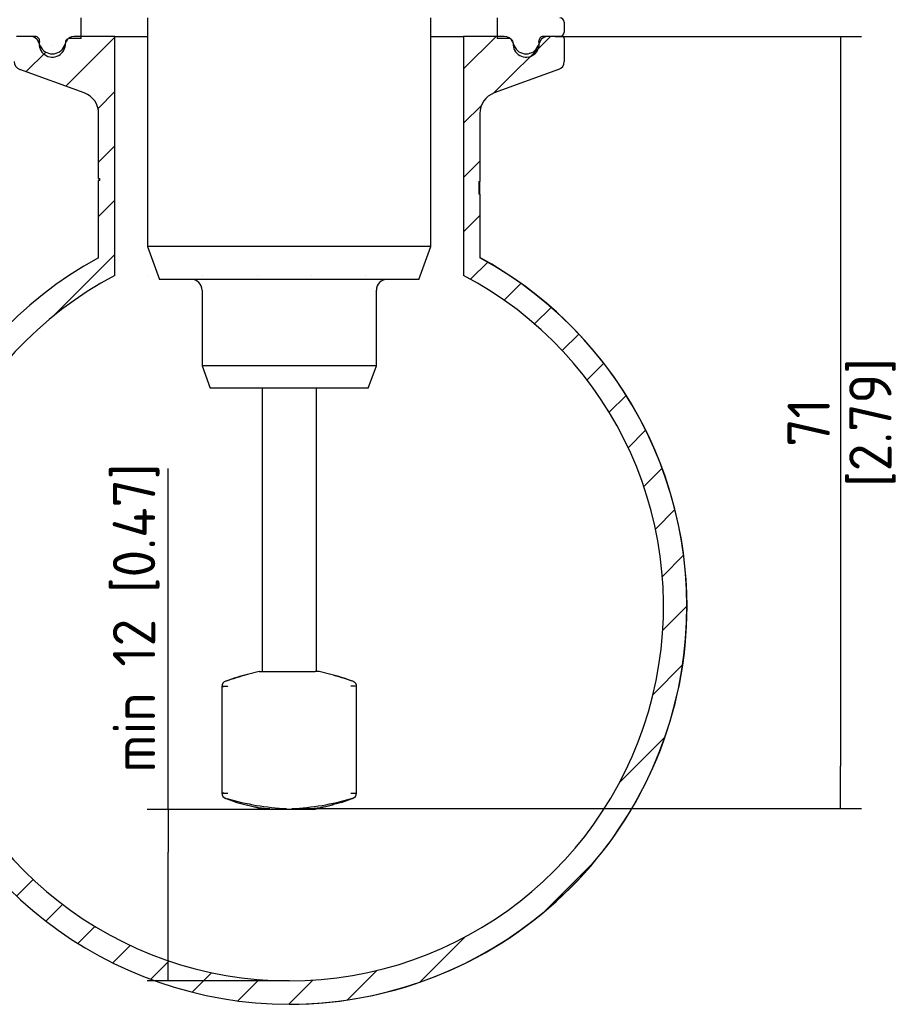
# Paper-space layout 'Sheet1' of a CAD drawing. Header units: millimetres. Extents: x -20 to 281, y -85 to 193.
# Tile 7 of 8: x 198 to 271, y 54 to 136. Entities that reach past the tile are written whole.
import ezdxf
from ezdxf.lldxf.tags import DXFTag

# ---------------------------------------------------------------- set-up
doc = ezdxf.new("R2010")
doc.units = ezdxf.units.MM
for name, color, linetype in [('2.5IN-PIPE_WFT-1', 7, 'Continuous'), ('Default', 7, 'Continuous'), ('SEAL-RING', 7, 'Continuous'), ('SRD-X3-B15T', 7, 'Continuous')]:
    doc.layers.add(name, color=color, linetype=linetype)
doc.styles.add('SEACAD_Solid_Edge_ISO', font='seiso.ttf')
tags = doc.linetypes.add('HIDDEN2', pattern=[4.7625, 3.175, -1.5875]).pattern_tags.tags
tags[6:7] = [DXFTag(74, 4), DXFTag(75, 0), DXFTag(340, '0'), DXFTag(46, 0.0), DXFTag(50, 0.0), DXFTag(44, 0.0), DXFTag(45, 0.0)]
tags[4:5] = [DXFTag(74, 4), DXFTag(75, 0), DXFTag(340, '0'), DXFTag(46, 0.0), DXFTag(50, 0.0), DXFTag(44, 0.0), DXFTag(45, 0.0)]
doc.dimstyles.new('Rheonics_Publish', dxfattribs={"dimtxt": 3.5, "dimasz": 3.5, "dimexe": 1.75, "dimexo": 0, "dimgap": 0.875, "dimtad": 1, "dimdec": 1, "dimlfac": 0.5, "dimdsep": 46, "dimtxsty": 'SEACAD_Solid_Edge_ISO', "dimblk1": '_SE_FILLED', "dimblk2": '_SE_FILLED', "dimsah": 1, "dimcen": 1.75, "dimazin": 0, "dimtfac": 0.5, "dimtdec": 3, "dimtmove": 0, "dimatfit": 3, "dimfxl": 1, "dimarcsym": 0})

# ---------------------------------------------------------------- blocks, each defined once
blk = doc.blocks.new('SE16')
at = {"layer": '2.5IN-PIPE_WFT-1', "linetype": 'Continuous'}
h = blk.add_hatch(dxfattribs=at)
h.set_pattern_fill('LINE', angle=45, style=0)
edge = h.paths.add_edge_path()
edge.add_arc((259.743, 135.173), 1.08, 203, 337, ccw=False)
edge.add_line((258.748, 134.751), (258.603, 135.094))
edge.add_arc((257.94, 134.813), 0.72, 23, 89.99982)
edge.add_line((257.94, 135.533), (254.568, 135.533))
edge.add_line((254.568, 135.533), (254.568, 115.783))
edge.add_ellipse((240.168, 88.411), major_axis=(0, 30.928), ratio=1, start_angle=27.74841, end_angle=332.25159)
edge.add_line((225.768, 115.783), (225.768, 135.533))
edge.add_line((225.768, 135.533), (222.395, 135.533))
edge.add_arc((222.395, 134.813), 0.72, 90, 157)
edge.add_line((221.732, 135.094), (221.587, 134.751))
edge.add_arc((220.593, 135.173), 1.08, 203, 337, ccw=False)
edge.add_line((219.598, 134.751), (219.453, 135.094))
edge.add_arc((218.79, 134.813), 0.72, 23, 90)
edge.add_line((218.79, 135.533), (217.623, 135.533))
edge.add_arc((217.623, 135.353), 0.18, 90, 180)
edge.add_line((217.443, 135.353), (217.443, 133.472))
edge.add_arc((218.163, 133.472), 0.72, 180, 249.99976)
edge.add_line((217.916, 132.796), (223.233, 130.861))
edge.add_arc((222.618, 129.169), 1.8, 0, 70, ccw=False)
edge.add_line((224.418, 129.169), (224.418, 123.792))
edge.add_line((224.418, 123.792), (224.508, 123.792))
edge.add_line((224.508, 123.792), (224.508, 123.636))
edge.add_line((224.508, 123.636), (224.418, 123.636))
edge.add_line((224.418, 123.636), (224.418, 117.25))
edge.add_ellipse((240.168, 88.411), major_axis=(0, 32.859), ratio=1, start_angle=28.64105, end_angle=331.35895)
edge.add_line((255.918, 117.25), (255.918, 122.496))
edge.add_line((255.918, 122.496), (255.828, 122.496))
edge.add_line((255.828, 122.496), (255.828, 123.533))
edge.add_line((255.828, 123.533), (255.918, 123.533))
edge.add_line((255.918, 123.533), (255.918, 129.169))
edge.add_arc((257.718, 129.169), 1.8, 110, 180, ccw=False)
edge.add_line((257.102, 130.861), (262.419, 132.796))
edge.add_arc((262.173, 133.472), 0.72, 290.00024, 360)
edge.add_line((262.893, 133.472), (262.893, 135.353))
edge.add_arc((262.713, 135.353), 0.18, 0, 90)
edge.add_line((262.713, 135.533), (261.545, 135.533))
edge.add_arc((261.545, 134.813), 0.72, 90, 157)
edge.add_line((260.882, 135.094), (260.737, 134.751))
at = {"layer": '2.5IN-PIPE_WFT-1', "color": 7, "linetype": 'Continuous'}
for p, q in [((218.79, 135.533), (217.623, 135.533)), ((219.598, 134.751), (219.453, 135.094)), ((221.587, 134.751), (221.732, 135.094)), ((225.768, 135.533), (222.395, 135.533)), ((225.768, 135.533), (228.468, 135.533)), ((225.768, 115.783), (225.768, 135.533)), ((251.868, 135.533), (254.568, 135.533)), ((257.94, 135.533), (254.568, 135.533)), ((254.568, 135.533), (254.568, 115.783)), ((258.603, 135.094), (258.748, 134.751)), ((260.882, 135.094), (260.737, 134.751)), ((262.713, 135.533), (261.545, 135.533)), ((262.893, 135.353), (262.893, 133.472)), ((223.233, 130.861), (217.916, 132.796)), ((262.419, 132.796), (257.102, 130.861)), ((224.418, 123.792), (224.418, 129.169)), ((255.918, 129.169), (255.918, 123.533)), ((224.418, 123.792), (224.508, 123.792)), ((224.443, 123.792), (224.443, 123.636)), ((224.508, 123.636), (224.508, 123.792)), ((224.418, 117.25), (224.418, 123.636)), ((224.508, 123.636), (224.418, 123.636)), ((255.828, 123.533), (255.918, 123.533)), ((255.828, 123.533), (255.828, 122.496)), ((255.828, 123.055), (255.917, 123.055)), ((255.828, 122.916), (255.917, 122.916)), ((255.918, 122.496), (255.828, 122.496)), ((255.918, 122.496), (255.918, 117.25)), ((240.168, 55.552), (240.179, 55.552))]:
    blk.add_line(p, q, dxfattribs=at)
for centre, radius, start, end in [((218.79, 134.813), 0.72, 23, 90), ((222.395, 134.813), 0.72, 90, 157), ((257.94, 134.813), 0.72, 23, 89.99982), ((261.545, 134.813), 0.72, 90, 157), ((262.713, 135.353), 0.18, 0, 90), ((220.593, 135.173), 1.08, 203, 337), ((259.743, 135.173), 1.08, 203, 337), ((218.163, 133.472), 0.72, 180, 249.99976), ((262.173, 133.472), 0.72, 290.00024, 0), ((222.618, 129.169), 1.8, 0, 70), ((257.718, 129.169), 1.8, 110, 180), ((255.526, 122.901), 0.392, 2.13211, 23.11091), ((250.263, 123.303), 5.66, 357.4913, 2.35618), ((251.497, 122.708), 4.425, 357.24291, 2.69089), ((240.179, 88.411), 32.859, 0, 61.38158), ((240.179, 88.411), 32.859, 269.99999, 0), ((240.179, 88.411), 30.928, 269.98645, 269.98786)]:
    blk.add_arc(centre, radius, start, end, dxfattribs=at)
for major_axis, start_param, end_param in [((-32.859, 0), 5.212269, 10.495694), ((-30.929, 0), 5.19669, 10.511273)]:
    blk.add_ellipse((240.168, 88.411), major_axis=major_axis, ratio=1, start_param=start_param, end_param=end_param, dxfattribs=at)
at = {"layer": 'SEAL-RING', "color": 7, "linetype": 'Continuous'}
for p, q in [((222.978, 135.353), (222.978, 137.063)), ((257.358, 137.063), (257.358, 135.353)), ((262.893, 136.703), (262.893, 135.893)), ((219.178, 135.533), (217.803, 135.533)), ((222.978, 135.353), (222.034, 135.366)), ((258.302, 135.366), (257.358, 135.353)), ((262.533, 135.533), (261.157, 135.533))]:
    blk.add_line(p, q, dxfattribs=at)
for centre, radius, start, end in [((262.533, 136.703), 0.36, 0, 90), ((219.178, 135.173), 0.36, 349.19308, 90), ((220.593, 134.903), 1.08, 169.19308, 4.07731), ((222.029, 135.006), 0.36, 89.25, 184.07731), ((258.306, 135.006), 0.36, 355.92269, 90.75), ((259.743, 134.903), 1.08, 175.92269, 10.80692), ((261.157, 135.173), 0.36, 90, 190.80692), ((262.533, 135.893), 0.36, 270.00046, 0)]:
    blk.add_arc(centre, radius, start, end, dxfattribs=at)
at = {"layer": 'SRD-X3-B15T', "color": 7, "linetype": 'Continuous'}
for p, q in [((228.468, 137.063), (228.468, 118.159)), ((251.868, 118.159), (251.868, 137.063)), ((251.868, 118.159), (228.468, 118.159)), ((228.468, 118.159), (229.45, 115.459)), ((250.885, 115.459), (251.868, 118.159)), ((250.885, 115.459), (229.45, 115.459)), ((232.968, 114.559), (232.968, 108.313)), ((247.368, 108.313), (247.368, 114.559)), ((247.368, 108.313), (232.968, 108.313)), ((232.968, 108.313), (233.643, 106.459)), ((246.693, 106.459), (247.368, 108.313)), ((246.693, 106.459), (233.643, 106.459)), ((237.918, 106.459), (237.918, 83.059)), ((242.418, 83.059), (242.418, 106.459)), ((237.693, 83.059), (236.733, 82.801)), ((237.693, 83.059), (239.211, 83.059)), ((239.211, 83.059), (239.939, 83.059)), ((239.939, 83.059), (241.846, 83.059)), ((241.846, 83.059), (242.314, 83.059)), ((242.643, 83.059), (242.314, 83.059)), ((243.602, 82.801), (242.643, 83.059)), ((234.598, 81.811), (234.598, 72.997)), ((245.737, 72.996), (245.737, 81.812)), ((236.734, 72.006), (238.143, 71.629)), ((242.193, 71.629), (238.143, 71.629)), ((242.193, 71.629), (243.601, 72.006))]:
    blk.add_line(p, q, dxfattribs=at)
for centre, radius, start, end in [((232.068, 114.559), 0.9, 0, 90), ((248.268, 114.559), 0.9, 90, 180), ((235.057, 81.81), 0.457, 106.36096, 179.91633), ((240.38, 67.834), 15.406, 103.69401, 110.57256), ((248.713, 40.778), 43.698, 105.90048, 105.98313), ((231.583, 40.651), 43.832, 71.58365, 74.09568), ((239.955, 67.834), 15.406, 69.42744, 76.30599), ((245.425, 78.999), 2.83, 83.67549, 83.68303), ((235.059, 73), 0.458, 180.24966, 253.45253), ((245.478, 103.581), 32.763, 251.23376, 252.93804), ((239.306, 83.15), 11.454, 247.7345, 257.00203), ((240.917, 92.52), 20.823, 253.54933, 267.33624), ((234.858, 103.581), 32.763, 285.47923, 288.8258), ((245.278, 72.998), 0.457, 286.38851, 359.90931), ((245.425, 75.809), 2.83, 276.31697, 276.32451), ((245.478, 103.581), 32.763, 254.11599, 254.52077), ((241.029, 83.15), 11.454, 273.72215, 283.18347)]:
    blk.add_arc(centre, radius, start, end, dxfattribs=at)
at = {"layer": 'SRD-X3-B15T', "color": 7, "linetype": 'HIDDEN2'}
for centre, radius, start, end in [((248.713, 40.778), 43.698, 105.98313, 108.4202), ((245.425, 78.999), 2.83, 83.68303, 93.61296), ((245.478, 103.581), 32.763, 251.1742, 251.23376), ((239.418, 92.52), 20.823, 272.66376, 286.45067), ((241.029, 83.15), 11.454, 287.53558, 292.2655), ((245.425, 75.809), 2.83, 266.38704, 276.31697), ((239.306, 83.15), 11.454, 257.00203, 266.27785), ((241.029, 83.15), 11.454, 283.18347, 284.15742)]:
    blk.add_arc(centre, radius, start, end, dxfattribs=at)
at = {"layer": 'SRD-X3-B15T', "color": 7, "linetype": 'Continuous'}
blk.add_ellipse((235.077, 72.985), major_axis=(0.141, 0.427), ratio=0.659048, start_param=3.029856, end_param=3.114353, dxfattribs=at)
for points, knots in [([(245.735, 81.81), (245.733, 81.843), (245.73, 81.892), (245.711, 81.958), (245.695, 81.996), (245.685, 82.018), (245.671, 82.042), (245.644, 82.081), (245.604, 82.125), (245.556, 82.165), (245.511, 82.196), (245.459, 82.227), (245.427, 82.24), (245.407, 82.248)], [0, 0, 0, 0, 0.155355, 0.269533, 0.338847, 0.359929, 0.389343, 0.484107, 0.623833, 0.707834, 0.799319, 0.897025, 1, 1, 1, 1]), ([(235.088, 81.823), (235.065, 81.822), (235.02, 81.82), (234.955, 81.818), (234.894, 81.816), (234.839, 81.814), (234.788, 81.813), (234.744, 81.811), (234.705, 81.81), (234.673, 81.81), (234.646, 81.809), (234.619, 81.809), (234.601, 81.809), (234.598, 81.81), (234.598, 81.81)], [0, 0, 0, 0, 0.0555477, 0.1098703, 0.1629683, 0.2148423, 0.2654929, 0.3149208, 0.3631268, 0.4101115, 0.4558759, 0.500421, 0.5905891, 0.6417711, 0.6417711, 0.6417711, 0.6417711]), ([(234.598, 72.998), (234.598, 72.998), (234.598, 72.998), (234.601, 72.998), (234.61, 72.999), (234.631, 72.999), (234.671, 72.998), (234.742, 72.997), (234.838, 72.994), (234.955, 72.99), (235.043, 72.987), (235.088, 72.985)], [0.3588551, 0.3588551, 0.3588551, 0.3588551, 0.3631268, 0.4101115, 0.4558759, 0.500421, 0.5905891, 0.6856273, 0.7855398, 0.8903299, 1, 1, 1, 1])]:
    blk.add_open_spline(points, degree=3, knots=knots, dxfattribs=at)
at = {"layer": 'SRD-X3-B15T', "color": 7, "linetype": 'HIDDEN2'}
for points, knots in [([(234.61, 81.813), (234.615, 81.813), (234.632, 81.815), (234.68, 81.818), (234.741, 81.821), (234.772, 81.823)], [0.7350196, 0.7350196, 0.7350196, 0.7350196, 0.7855398, 0.8903299, 1, 1, 1, 1]), ([(234.772, 72.985), (234.755, 72.986), (234.723, 72.987), (234.683, 72.99), (234.651, 72.992), (234.626, 72.994), (234.615, 72.995), (234.61, 72.995)], [0, 0, 0, 0, 0.0555477, 0.1098703, 0.1629683, 0.2148423, 0.2654929, 0.2654929, 0.2654929, 0.2654929])]:
    blk.add_open_spline(points, degree=3, knots=knots, dxfattribs=at)
blk = doc.blocks.new('_SE_FILLED')
at = {"color": 0}
blk.add_line((0, 0), (-1, 0), dxfattribs=at)
blk.add_solid([(0, 0), (-1, -0.1665), (-1, 0.1665), (0, 0)], dxfattribs=at)
blk = doc.blocks.new('DMBLK55')
at = {"layer": 'Default', "color": 0, "linetype": 'Continuous', "lineweight": -2, "transparency": 16777216}
for p, q in [((210.593, 70.503), (210.593, 98.688)), ((222.618, 70.503), (208.843, 70.503)), ((210.593, 59.857), (210.593, 67.003)), ((220.593, 56.357), (208.843, 56.357))]:
    blk.add_line(p, q, dxfattribs=at)
at = {"layer": 'Defpoints', "color": 0, "linetype": 'Continuous', "transparency": 16777216}
for p in [(222.618, 70.503), (210.593, 56.357), (220.593, 56.357)]:
    blk.add_point(p, dxfattribs=at)
at = {"layer": 'Default', "color": 0, "linetype": 'Continuous', "lineweight": -2, "transparency": 16777216, "xscale": 3.5, "yscale": 3.5, "zscale": 3.5}
for p, rotation in [((210.593, 70.503), 90), ((210.593, 56.357), 270)]:
    blk.add_blockref('_SE_FILLED', p, dxfattribs=dict(at, rotation=rotation))
at = {"layer": 'Default', "color": 0, "linetype": 'Continuous', "transparency": 16777216, "insert": (207.946, 86.345), "char_height": 3.5, "attachment_point": 5, "rotation": 90, "style": 'SEACAD_Solid_Edge_ISO'}
blk.add_mtext('\\A1;min 12 [0.47] {}', dxfattribs=at)
blk = doc.blocks.new('DMBLK57')
at = {"layer": 'Default', "color": 0, "linetype": 'Continuous', "lineweight": -2, "transparency": 16777216}
for p, q in [((242.554, 134.407), (267.891, 134.407)), ((266.141, 130.907), (266.141, 74.094)), ((220.812, 70.594), (267.891, 70.594))]:
    blk.add_line(p, q, dxfattribs=at)
at = {"layer": 'Defpoints', "color": 0, "linetype": 'Continuous', "transparency": 16777216}
for p in [(242.554, 134.407), (220.812, 70.594), (266.141, 70.594)]:
    blk.add_point(p, dxfattribs=at)
at = {"layer": 'Default', "color": 0, "linetype": 'Continuous', "lineweight": -2, "transparency": 16777216, "xscale": 3.5, "yscale": 3.5, "zscale": 3.5}
for p, rotation in [((266.141, 134.407), 90), ((266.141, 70.594), 270)]:
    blk.add_blockref('_SE_FILLED', p, dxfattribs=dict(at, rotation=rotation))
at = {"layer": 'Default', "color": 0, "linetype": 'Continuous', "transparency": 16777216, "char_height": 3.5, "attachment_point": 5, "rotation": 90, "style": 'SEACAD_Solid_Edge_ISO'}
for s, insert in [('[2.79]', (268.787, 102.501)), ('\\A1;71', (263.511, 102.501))]:
    blk.add_mtext(s, dxfattribs=dict(at, insert=insert))

psp = doc.layouts.new('Sheet1')

# ---------------------------------------------------------------- block references
at = {"layer": 'Default'}
psp.add_blockref('SE16', (-19.575, -1.126), dxfattribs=at)

# ---------------------------------------------------------------- dimensions: what is measured, and where the dimension line sits
at = {"layer": 'Default', "color": 7, "linetype": 'Continuous'}
for base, p1, p2, text, override, picture, middle in [((266.141, 70.594), (242.554, 134.407), (220.812, 70.594), '\\A1;<>', {"dimdec": 0, "dimlfac": 1.111111, "dimpost": '\\X'}, 'DMBLK57', (266.141, 102.501)), ((210.593, 56.357), (222.618, 70.503), (220.593, 56.357), '\\A1;min 12 [0.47] {}', {"dimlfac": 1.111111, "dimpost": '\\X'}, 'DMBLK55', (210.593, 86.345))]:
    dim = psp.add_linear_dim(base=base, p1=p1, p2=p2, angle=90, text=text, dimstyle='Rheonics_Publish', override=override, dxfattribs=at)
    dim.commit()
    dim.dimension.update_dxf_attribs({"geometry": picture, "text_midpoint": middle, "dimtype": 160})

doc.saveas('drawing.dxf')
